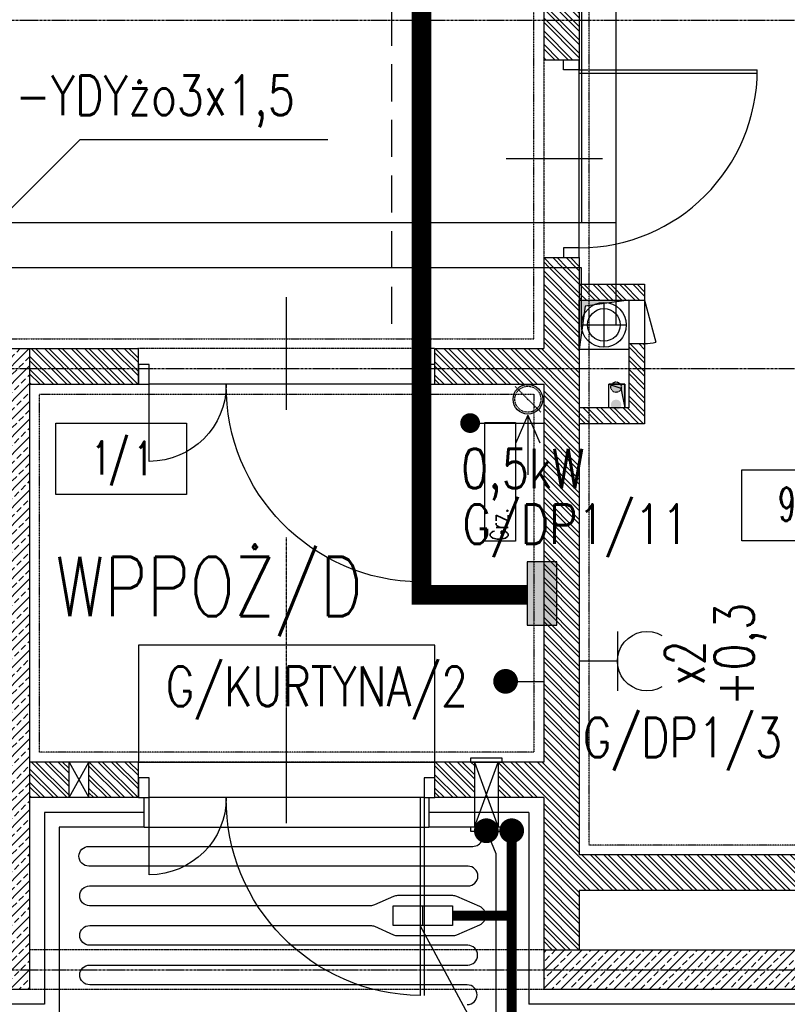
# Model space of a CAD drawing. Header units: inches. Extents: x 788 to 26783, y -4103 to 21.
# Tile 30 of 101: x 4698 to 5086, y -3853 to -3355. Entities that reach past the tile are written whole.
import ezdxf
from ezdxf.enums import TextEntityAlignment as Align

# ---------------------------------------------------------------- set-up
doc = ezdxf.new("R2010")
doc.units = ezdxf.units.IN
doc.header["$MEASUREMENT"] = 0
for name, pattern in [('CENTER', [2, 1.25, -0.25, 0.25, -0.25]), ('DASHDOT', [1, 0.5, -0.25, 0, -0.25]), ('DASHED', [0.75, 0.5, -0.25]), ('DASHED2', [0.375, 0.25, -0.125]), ('DIVIDE', [31.75, 12.7, -6.35, 0, -6.35, 0, -6.35])]:
    doc.linetypes.add(name, pattern=pattern)
for name, color, linetype in [('Drz---drzwi', 5, 'Continuous'), ('E35', 6, 'Continuous'), ('E50', 3, 'Continuous'), ('E50kor', 3, 'Continuous'), ('Ins-co', 2, 'Continuous'), ('Ins-went', 141, 'Continuous'), ('Ins-wod', 4, 'Continuous'), ('Opis-pom', 6, 'Continuous'), ('Opis_pom_ramka', 6, 'Continuous'), ('Os-osie', 1, 'CENTER'), ('Os-osie glowne', 1, 'CENTER'), ('Sc-beton', 7, 'Continuous'), ('Sc-beton-hatch', 86, 'Continuous'), ('Sc-cegla pustak', 42, 'Continuous'), ('Sc-cegla pustak-hatch', 8, 'Continuous'), ('Sc-izolacja term-styropian', 151, 'STYROPIAN-KA'), ('Sc-nadproza kon', 5, 'DASHED2'), ('Sc-silikat', 61, 'Continuous'), ('Suf-widok', 8, 'Continuous'), ('W-idok nad', 5, 'DASHED2'), ('W-otwor-strop', 1, 'Continuous'), ('W-otwor-strop-nad', 126, 'DASHED2'), ('W-przebicia-ściany', 223, 'Continuous')]:
    doc.layers.add(name, color=color, linetype=linetype)
doc.styles.add('KA wymiar', font='romans.shx', dxfattribs={"width": 0.6})
doc.styles.add('ROMANS', font='romans', dxfattribs={"width": 0.85})
doc.linetypes.add('BATTING', pattern='A,0.0001,-0.1,[134,ltypeshp.shx,S=0.1,R=0,X=-0.1,Y=0],-0.2,[134,ltypeshp.shx,S=0.1,R=180,X=0.1,Y=0],-0.1', length=0.4001)
doc.linetypes.add('STYROPIAN-KA', pattern='A,0.0001,-0.1,[135,ltypeshp.shx,S=0.1,R=0,X=-0.1,Y=0],0,[135,ltypeshp.shx,S=0.1,R=180,X=0.1,Y=0],-0.1', length=0.2001)
pattern_1 = [(45, (-46844.622, 59645.477), (-4.49012806, 4.49012806), []), (45, (-46840.132, 59645.477), (-4.49012806, 4.49012806), [3.175, -1.5875])]
pattern_2 = [(135, (-46844.6223, 59645.477), (-3.36759605, -3.36759605), []), (135, (-46844.6223, 59647.722), (-3.36759605, -3.36759605), [])]

# ---------------------------------------------------------------- blocks, each defined once
blk = doc.blocks.new('_SDHGG')
at = {"ltscale": 7}
for p, q in [((13, -75), (-44, -75)), ((0, -142.5), (100, -142.5)), ((0, -144.5), (100, -144.5))]:
    blk.add_line(p, q, dxfattribs=at)
for points in [[(-10, -5.5), (-10, 0), (0, 0), (0, -5.5)], [(-10, -150), (-10, -144.5), (0, -144.5), (0, -150)]]:
    blk.add_lwpolyline(points, close=True, dxfattribs=at)
for points in [[(0, -144.5), (0, -5.5)], [(39, -5.5), (0, -5.5)]]:
    blk.add_lwpolyline(points, dxfattribs=at)
blk.add_arc((0, -5.5), 39, 270, 0)
blk.add_arc((1, -143.5), 99.01, 0.5787, 90.5787, dxfattribs=at)
blk = doc.blocks.new('_0630_DRZWI_90')
at = {"ltscale": 7}
for p, q in [((5, 8), (5, 98)), ((6.8, 8), (6.8, 97.98))]:
    blk.add_line(p, q, dxfattribs=at)
at = {"ltscale": 25}
for p, q in [((50, 19.7), (50, -28.9)), ((5, 8), (0, 8)), ((0, 8), (5, 8)), ((0, 0), (0, 8)), ((95, 8), (5, 8)), ((5, 8), (5, 0)), ((95, 8), (95, 0)), ((100, 8), (95, 8)), ((100, 0), (100, 8)), ((5, 0), (0, 0)), ((5, 0), (0, 0)), ((95, 0), (100, 0)), ((95, 0), (100, 0))]:
    blk.add_line(p, q, dxfattribs=at)
at = {"ltscale": 7}
blk.add_arc((5, 8), 90, 0, 90, dxfattribs=at)
blk = doc.blocks.new('_STRZAŁKA_WENT')
for q in [(-6.02, -14.01), (0, -30.24), (6.02, -14.01)]:
    blk.add_line((0, 0), q)
blk = doc.blocks.new('_kdjkgjksjhgkfhh')
for p, q in [((0, 11.25), (0, -11.25)), ((-11.25, 0), (11.25, 0))]:
    blk.add_line(p, q)
for radius in [11.34, 8.25]:
    blk.add_circle((0, 0), radius)
blk = doc.blocks.new('_opis_pom_metka')
at = {"layer": 'Opis_pom_ramka'}
blk.add_lwpolyline([(-33.13, 0), (32.87, 0), (32.87, -36), (-33.13, -36)], close=True, dxfattribs=at)
at = {"style": 'KA wymiar', "width": 0.6}
blk.add_attdef('KO/', text='', height=16.8, dxfattribs=at).set_placement((3.45, -25.87), align=Align.RIGHT)
blk.add_attdef('NR', (3.8, -26.16), '', height=16.8, dxfattribs=at)
blk = doc.blocks.new('g2')
at = {"layer": 'E35'}
blk.add_line((15, 19.27), (-15, 19.27), dxfattribs=at)
blk.add_arc((0, 34.27), 15, 150, 30, dxfattribs=at)
at = {"layer": 'E50'}
blk.add_line((0, 19.27), (0, 0), dxfattribs=at)

msp = doc.modelspace()

# ---------------------------------------------------------------- hatches: boundary and pattern name
at = {"layer": 'E50'}
msp.add_hatch(color=256, dxfattribs=at).paths.add_polyline_path([(4969.55, -3628.84), (4954.55, -3628.84), (4954.55, -3660.84), (4969.55, -3660.84)])
at = {"layer": 'Ins-went', "linetype": 'DASHED'}
h = msp.add_hatch(color=256, dxfattribs=at)
h.paths.add_polyline_path([(4996.91, -3549.43, 1), (5002.16, -3549.43, 1)])
h.paths.add_polyline_path([(5002.16, -3540.51, 1), (4996.91, -3540.51, 1)])
at = {"layer": 'Sc-beton-hatch'}
h = msp.add_hatch(dxfattribs=at)
h.set_pattern_fill('ANSI33', color=256, style=0)
h.set_pattern_definition(pattern_1)
h.paths.add_polyline_path([(4692.93, -3521.03), (4644.43, -3521.03), (4644.43, -3531.03), (4692.93, -3531.03)])
h.paths.add_polyline_path([(4702.93, -3521.03), (4692.93, -3521.03), (4692.93, -3531.03), (4702.93, -3531.03)])
h.paths.add_polyline_path([(4702.93, -3531.03), (4692.93, -3531.03), (4692.93, -3835.03), (4702.93, -3835.03)])
h.paths.add_polyline_path([(4692.93, -3531.03), (4644.43, -3531.03), (4644.43, -3541.03), (4682.93, -3541.03), (4682.93, -3733.03), (4682.93, -3825.03), (4636.64, -3825.03), (4636.64, -3835.03), (4692.93, -3835.03)])
h.paths.add_polyline_path([(4684.46, -3791.37), (4701.39, -3791.37), (4701.39, -3808.62), (4684.46, -3808.62)], flags=9)
h.paths.add_polyline_path([(4684.46, -3543.29), (4701.39, -3543.29), (4701.39, -3560.54), (4684.46, -3560.54)], flags=9)
h = msp.add_hatch(dxfattribs=at)
h.set_pattern_fill('ANSI33', color=256, style=0)
h.set_pattern_definition(pattern_1)
h.paths.add_polyline_path([(5238.93, -3845.03), (5248.93, -3845.03), (5248.93, -3835.03), (5238.93, -3835.03)])
h.paths.add_polyline_path([(5248.93, -3835.03), (5248.93, -3825.03), (5238.93, -3825.03), (5238.93, -3835.03)])
h.paths.add_polyline_path([(5238.93, -3835.03), (5238.93, -3825.03), (5228.93, -3825.03), (5128.93, -3825.03), (4962.93, -3825.03), (4962.93, -3835.03)])
h.paths.add_polyline_path([(4962.93, -3835.03), (4962.93, -3845.03), (5238.93, -3845.03), (5238.93, -3835.03)])
h.paths.add_polyline_path([(5172.95, -3843.49), (5172.95, -3826.57), (5190.2, -3826.57), (5190.2, -3843.49)], flags=9)
h = msp.add_hatch(dxfattribs=at)
h.set_pattern_fill('ANSI33', color=256, style=0)
h.set_pattern_definition(pattern_1)
h.paths.add_polyline_path([(4702.93, -3835.03), (4692.93, -3835.03), (4692.93, -3845.03), (4702.93, -3845.03)])
h.paths.add_polyline_path([(4692.93, -3835.03), (4636.64, -3835.03), (4636.64, -3845.03), (4692.93, -3845.03)])
at = {"layer": 'Sc-cegla pustak-hatch'}
h = msp.add_hatch(dxfattribs=at)
h.set_pattern_fill('ANSI32', color=256, scale=0.5, angle=90, style=0)
h.set_pattern_definition(pattern_2)
h.paths.add_polyline_path([(4980.93, -3375.03), (4980.93, -3355.03), (4962.93, -3355.03), (4962.93, -3375.03)])
h.paths.add_polyline_path([(4962.93, -3355.03), (4980.93, -3355.03), (4980.93, -3312.62), (4962.93, -3312.62)])
h.paths.add_polyline_path([(4962.93, -3301.03), (4962.93, -3312.62), (4980.93, -3312.62), (4980.93, -3301.03)])
h.paths.add_polyline_path([(4963.96, -3305.08), (4979.89, -3305.08), (4979.89, -3322.33), (4963.96, -3322.33)], flags=9)
h = msp.add_hatch(dxfattribs=at)
h.set_pattern_fill('ANSI32', color=256, scale=0.5, angle=90, style=0)
h.set_pattern_definition(pattern_2)
h.paths.add_polyline_path([(4757.93, -3531.03), (4757.93, -3529.03), (4757.93, -3521.03), (4702.93, -3521.03), (4702.93, -3531.03)])
h.paths.add_polyline_path([(4757.93, -3539.03), (4757.93, -3531.03), (4702.93, -3531.03), (4702.93, -3539.03)])
h.paths.add_polyline_path([(4980.93, -3479.94), (4980.93, -3475.03), (4972.93, -3475.03), (4962.93, -3475.03), (4962.93, -3479.94)])
h = msp.add_hatch(dxfattribs=at)
h.set_pattern_fill('ANSI32', color=256, scale=0.5, angle=90, style=0)
h.set_pattern_definition(pattern_2)
h.paths.add_polyline_path([(4722.93, -3730.03), (4702.93, -3730.03), (4702.93, -3748.03), (4722.93, -3748.03)])
h.paths.add_polyline_path([(4757.93, -3730.03), (4732.93, -3730.03), (4732.93, -3748.03), (4757.93, -3748.03)])
h.paths.add_polyline_path([(4927.93, -3730.03), (4907.93, -3730.03), (4907.93, -3748.03), (4927.93, -3748.03)])
h.paths.add_polyline_path([(4980.93, -3578.63), (4962.93, -3556.47), (4962.93, -3730.03), (4939.93, -3730.03), (4939.93, -3748.03), (4962.93, -3748.03), (4962.93, -3825.03), (4980.93, -3825.03), (4980.93, -3795.03), (5155.87, -3795.03), (5155.74, -3777.03), (4980.93, -3777.03)])
h.paths.add_polyline_path([(5228.93, -3777.03), (5155.74, -3777.03), (5155.87, -3795.03), (5228.93, -3795.03)])
h.paths.add_polyline_path([(4980.93, -3531.03), (4907.93, -3531.03), (4907.93, -3539.03), (4962.93, -3539.03), (4962.93, -3556.47), (4980.93, -3578.63)])
h.paths.add_polyline_path([(4980.93, -3479.94), (4962.93, -3479.94), (4962.93, -3521.03), (4907.93, -3521.03), (4907.93, -3531.03), (4980.93, -3531.03)])
h.paths.add_polyline_path([(5172.95, -3794), (5172.95, -3778.06), (5190.2, -3778.06), (5190.2, -3794)], flags=24)
h = msp.add_hatch(dxfattribs=at)
h.set_pattern_fill('ANSI32', color=256, scale=0.5, angle=90, style=0)
h.set_pattern_definition(pattern_2)
h.paths.add_polyline_path([(4980.93, -3496.52), (4982.13, -3496.52), (4982.13, -3488.52), (4980.93, -3488.52)])
h.paths.add_polyline_path([(4985.93, -3496.52), (4999.63, -3496.52), (4999.63, -3488.52), (4985.93, -3488.52)])
h.paths.add_polyline_path([(4982.13, -3496.52), (4985.93, -3496.52), (4985.93, -3488.52), (4982.13, -3488.52)])
h.paths.add_polyline_path([(5013.93, -3496.52), (5013.93, -3488.52), (4999.63, -3488.52), (4999.63, -3496.52)])
h.paths.add_polyline_path([(5013.93, -3518.52), (5005.93, -3518.52), (5005.93, -3531.03), (5013.93, -3531.03)])
h.paths.add_polyline_path([(5013.93, -3531.03), (5005.93, -3531.03), (5005.93, -3551.03), (4995.89, -3551.03), (4995.84, -3559.03), (5013.93, -3559.03)])
h.paths.add_polyline_path([(4995.89, -3551.03), (4985.93, -3551.03), (4985.93, -3559.03), (4995.84, -3559.03)])
h.paths.add_polyline_path([(4985.93, -3551.03), (4980.93, -3551.03), (4980.93, -3559.03), (4985.93, -3559.03)])
at = {"layer": 'W-otwor-strop'}
for points in [[(5005.93, -3496.52), (4983.93, -3499.52), (4980.93, -3521.52), (4980.93, -3496.52)], [(5003.93, -3551.03), (5003.93, -3539.03), (4995.93, -3539.03), (5001.93, -3541.03)]]:
    msp.add_hatch(color=256, dxfattribs=at).paths.add_polyline_path(points)

# ---------------------------------------------------------------- linework, layer by layer
at = {"layer": 'Drz---drzwi'}
msp.add_lwpolyline([(5013.93, -3496.52), (5019.71, -3517.75)], dxfattribs=at)
msp.add_arc((5013.93, -3496.52), 22, 270, 285.2431, dxfattribs=at)
at = {"layer": 'E35'}
for p, q in [((4728.26, -3415.4), (4674.78, -3468.88)), ((4853.84, -3415.4), (4728.26, -3415.4)), ((4946.75, -3846.25), (4946.75, -3764.78)), ((4998.92, -3995.21), (4900.43, -3812.69))]:
    msp.add_line(p, q, dxfattribs=at)
at = {"layer": 'E35', "ltscale": 0.2}
for p, q in [((4886.85, -3812.69), (4886.85, -3802.69)), ((4886.85, -3802.69), (4916.85, -3802.69)), ((4901.85, -3812.69), (4901.85, -3802.69)), ((4916.85, -3802.69), (4916.85, -3812.69)), ((4916.85, -3812.69), (4886.85, -3812.69))]:
    msp.add_line(p, q, dxfattribs=at)
at = {"layer": 'E35', "const_width": 5}
msp.add_lwpolyline([(4928.23, -3558.67, 1), (4923.23, -3558.67, 1)], format="xyb", close=True, dxfattribs=at)
at = {"layer": 'E35'}
msp.add_lwpolyline([(4924.22, -3852.69, 1), (4924.22, -3842.69), (4733.32, -3842.69, -1), (4733.32, -3832.69), (4924.51, -3832.69, 1), (4924.51, -3822.69), (4733.32, -3822.69, -1), (4733.32, -3812.69), (4875.3, -3812.69, -0.103378), (4877.3, -3813.11), (4887.04, -3817.37, 0.103378), (4889.04, -3817.79), (4916.95, -3817.79, 0.103378), (4918.96, -3817.37), (4930.61, -3812.28, 0.654274), (4930.61, -3803.11), (4918.96, -3798.02, 0.103378), (4916.95, -3797.6), (4889.04, -3797.6, 0.103378), (4887.04, -3798.02), (4877.3, -3802.28, -0.103378), (4875.3, -3802.69), (4733.3, -3802.69, -1), (4733.3, -3792.69), (4924.65, -3792.69, 1), (4924.65, -3782.69), (4732.91, -3782.69, -1), (4732.91, -3772.69), (4927.12, -3772.69, 0.294731), (4931.68, -3769.75), (4933.93, -3764.78), (4938.76, -3776.22), (4938.76, -3857.69, -0.414214)], format="xyb", dxfattribs=at)
at = {"layer": 'E35', "const_width": 5}
for points in [[(4946.75, -3867.03), (4946.75, -3767.76)], [(4916.85, -3807.69), (4946.75, -3807.69)]]:
    msp.add_lwpolyline(points, dxfattribs=at)
at = {"layer": 'E50'}
for p, q in [((4925.73, -3558.67), (4962.93, -3558.67)), ((4943.65, -3689.25), (4962.93, -3689.25))]:
    msp.add_line(p, q, dxfattribs=at)
msp.add_lwpolyline([(4954.55, -3628.84), (4954.55, -3660.84), (4969.55, -3660.84), (4969.55, -3628.84)], close=True, dxfattribs=at)
at = {"layer": 'E50', "const_width": 6.25}
for points in [[(4946.78, -3689.25, -1), (4940.53, -3689.25, -1)], [(4937.05, -3764.78, -1), (4930.8, -3764.78, -1)], [(4949.87, -3764.78, -1), (4943.62, -3764.78, -1)]]:
    msp.add_lwpolyline(points, format="xyb", close=True, dxfattribs=at)
at = {"layer": 'E50kor', "linetype": 'DASHED2', "ltscale": 75}
msp.add_line((4886.08, -3508.53), (4886.08, -2742.84), dxfattribs=at)
at = {"layer": 'E50kor', "const_width": 10}
msp.add_lwpolyline([(4901.08, -2639.53), (4901.08, -3645.51), (4954.55, -3645.51)], dxfattribs=at)
at = {"layer": 'Ins-co'}
msp.add_lwpolyline([(4933.12, -3558.44), (4948.62, -3558.44), (4948.62, -3618.44), (4933.12, -3618.44)], close=True, dxfattribs=at)
at = {"layer": 'Ins-went', "linetype": 'DASHED'}
msp.add_line((4961.51, -3553.21), (4948.34, -3540.03), dxfattribs=at)
at = {"layer": 'Ins-went'}
for points in [[(4928.93, -3728.03), (4925.93, -3728.03), (4925.93, -3730.03), (4941.93, -3730.03), (4941.93, -3728.03)], [(4928.93, -3763.03), (4925.93, -3763.03), (4925.93, -3765.03), (4941.93, -3765.03), (4941.93, -3763.03)]]:
    msp.add_lwpolyline(points, close=True, dxfattribs=at)
at = {"layer": 'Ins-went', "linetype": 'DASHED'}
for centre, radius in [((4999.54, -3540.51), 2.63), ((4954.93, -3546.62), 6.59)]:
    msp.add_circle(centre, radius, dxfattribs=at)
at = {"layer": 'Ins-wod', "linetype": 'DASHED2'}
for points in [[(4999.63, -3509.03), (4999.63, -2782.03)], [(4982.13, -2798.03), (4982.13, -3457.34)], [(4674.93, -3457.34), (4999.63, -3457.34)], [(4674.93, -3479.94), (4982.13, -3479.94)], [(4982.13, -3509.03), (4982.13, -3479.94)]]:
    msp.add_lwpolyline(points, dxfattribs=at)
at = {"layer": 'Os-osie', "ltscale": 0.2}
msp.add_lwpolyline([(4832.93, -3756.97), (4832.93, -3616.6)], dxfattribs=at)
at = {"layer": 'Os-osie glowne'}
for points in [[(3863.93, -3355.03), (6552.16, -3355.03)], [(3863.93, -3531.03), (6552.16, -3531.03)], [(3863.93, -3835.03), (6552.16, -3835.03)]]:
    msp.add_lwpolyline(points, dxfattribs=at)
at = {"layer": 'Sc-beton'}
for p, q in [((4702.93, -3845.03), (4335.93, -3845.03)), ((5248.93, -3845.03), (4962.93, -3845.03))]:
    msp.add_line(p, q, dxfattribs=at)
for points in [[(4644.43, -3521.03), (4702.93, -3521.03)], [(4702.93, -3521.03), (4702.93, -3845.03)], [(4962.93, -3825.03), (5228.93, -3825.03)], [(4962.93, -3825.03), (4962.93, -3845.03)]]:
    msp.add_lwpolyline(points, dxfattribs=at)
at = {"layer": 'Sc-cegla pustak'}
for p, q in [((4757.93, -3730.03), (4702.93, -3730.03)), ((4962.93, -3730.03), (4907.93, -3730.03)), ((4757.93, -3748.03), (4702.93, -3748.03)), ((4962.93, -3748.03), (4907.93, -3748.03)), ((5228.93, -3777.03), (4980.93, -3777.03)), ((5228.93, -3795.03), (4980.93, -3795.03))]:
    msp.add_line(p, q, dxfattribs=at)
for points in [[(4962.93, -3301.03), (4962.93, -3375.03)], [(4980.93, -3301.03), (4980.93, -3375.03)], [(4962.93, -3375.03), (4980.93, -3375.03)], [(4962.93, -3475.03), (4962.93, -3521.03)], [(4962.93, -3475.03), (4980.93, -3475.03)], [(4980.93, -3475.03), (4980.93, -3777.03)], [(4702.93, -3521.03), (4757.93, -3521.03)], [(4757.93, -3539.03), (4757.93, -3521.03)], [(4907.93, -3539.03), (4907.93, -3521.03)], [(4907.93, -3521.03), (4962.93, -3521.03)], [(4702.93, -3539.03), (4757.93, -3539.03)], [(4907.93, -3539.03), (4962.93, -3539.03)], [(4962.93, -3539.03), (4962.93, -3730.03)], [(4757.93, -3748.03), (4757.93, -3730.03)], [(4907.93, -3748.03), (4907.93, -3730.03)], [(4962.93, -3748.03), (4962.93, -3825.03)], [(4980.93, -3795.03), (4980.93, -3825.03)]]:
    msp.add_lwpolyline(points, dxfattribs=at)
at = {"layer": 'Sc-izolacja term-styropian', "linetype": 'BATTING', "ltscale": 0.35}
for p, q in [((4955.43, -3755.53), (4904.93, -3755.53)), ((4710.43, -3852.53), (4636.64, -3852.53)), ((5256.43, -3852.53), (4955.43, -3852.53))]:
    msp.add_line(p, q, dxfattribs=at)
at = {"layer": 'Sc-izolacja term-styropian', "linetype": 'ByBlock'}
for p, q in [((4760.93, -3763.03), (4717.93, -3763.03)), ((4947.93, -3763.03), (4904.93, -3763.03))]:
    msp.add_line(p, q, dxfattribs=at)
for points in [[(4760.93, -3763.03), (4760.93, -3748.03)], [(4904.93, -3763.03), (4904.93, -3748.03)], [(4717.93, -3763.03), (4717.93, -3860.03)], [(4947.93, -3763.03), (4947.93, -3860.03)]]:
    msp.add_lwpolyline(points, dxfattribs=at)
at = {"layer": 'Sc-izolacja term-styropian', "linetype": 'BATTING', "ltscale": 0.35}
for points in [[(4710.43, -3755.53), (4710.43, -3852.53)], [(4760.93, -3755.53), (4710.43, -3755.53)], [(4955.43, -3755.53), (4955.43, -3852.53)]]:
    msp.add_lwpolyline(points, dxfattribs=at)
at = {"layer": 'Sc-nadproza kon', "linetype": 'DASHDOT', "ltscale": 0.5}
for points in [[(4962.93, -3375.03), (4962.93, -3475.03)], [(4907.93, -3521.03), (4757.93, -3521.03)], [(4907.93, -3730.03), (4757.93, -3730.03)], [(4962.93, -3825.03), (4702.93, -3825.03)], [(4962.93, -3845.03), (4702.93, -3845.03)]]:
    msp.add_lwpolyline(points, dxfattribs=at)
at = {"layer": 'Sc-silikat'}
for p, q in [((4980.93, -3488.52), (5013.93, -3488.52)), ((5013.93, -3488.52), (5013.93, -3559.03)), ((4980.93, -3496.52), (5013.93, -3496.52)), ((5005.93, -3496.52), (5005.93, -3551.03)), ((5005.93, -3551.03), (4980.93, -3551.03)), ((5013.93, -3559.03), (4980.93, -3559.03))]:
    msp.add_line(p, q, dxfattribs=at)
msp.add_lwpolyline([(5005.93, -3518.52), (5013.93, -3518.52)], dxfattribs=at)
at = {"layer": 'Suf-widok', "linetype": 'DIVIDE', "ltscale": 0.02}
for points in [[(4707.93, -2700.03), (4707.93, -3055.03), (4734.93, -3055.03), (4734.93, -3175.03), (4438.93, -3175.03), (4438.93, -3370.03), (4368.93, -3370.03), (4368.93, -3516.03), (4957.93, -3516.03), (4957.93, -2700.03)], [(4985.93, -3306.03), (5223.93, -3306.03), (5223.93, -3772.03), (4985.93, -3772.03)], [(4707.93, -3544.03), (4957.93, -3544.03), (4957.93, -3725.03), (4707.93, -3725.03)]]:
    msp.add_lwpolyline(points, close=True, dxfattribs=at)
at = {"layer": 'W-idok nad'}
msp.add_lwpolyline([(4757.93, -3671.03), (4757.93, -3730.03), (4907.93, -3730.03), (4907.93, -3671.03)], close=True, dxfattribs=at)
msp.add_lwpolyline([(4760.93, -3763.03), (4904.93, -3763.03)], dxfattribs=at)
at = {"layer": 'W-otwor-strop'}
for points in [[(4980.93, -3496.52), (5005.93, -3496.52), (5005.93, -3521.52), (4980.93, -3521.52)], [(5005.93, -3496.52), (4983.93, -3499.52), (4980.93, -3521.52), (4980.93, -3496.52)], [(4995.93, -3551.03), (4995.93, -3539.03), (5003.93, -3539.03), (5003.93, -3551.03)], [(5003.93, -3551.03), (5003.93, -3539.03), (4995.93, -3539.03), (5001.93, -3541.03)]]:
    msp.add_lwpolyline(points, close=True, dxfattribs=at)
at = {"layer": 'W-otwor-strop-nad', "linetype": 'Continuous'}
msp.add_circle((4954.93, -3546.62), 7.5, dxfattribs=at)
at = {"layer": 'W-przebicia-ściany'}
for points in [[(4722.93, -3748.03), (4722.93, -3730.03)], [(4722.93, -3730.03), (4732.93, -3748.03)], [(4722.93, -3748.03), (4732.93, -3730.03)], [(4732.93, -3748.03), (4732.93, -3730.03)], [(4927.93, -3730.03), (4927.93, -3763.03)], [(4927.93, -3763.03), (4939.93, -3730.03)], [(4927.93, -3730.03), (4939.93, -3763.03)], [(4939.93, -3730.03), (4939.93, -3763.03)]]:
    msp.add_lwpolyline(points, dxfattribs=at)

# ---------------------------------------------------------------- block references
at = {"layer": 'Drz---drzwi', "rotation": 270}
msp.add_blockref('_0630_DRZWI_90', (4972.93, -3375.03), dxfattribs=at)
at = {"layer": 'Drz---drzwi', "xscale": -1, "rotation": 90}
for p in [(4757.93, -3539.03), (4757.93, -3748.03)]:
    msp.add_blockref('_SDHGG', p, dxfattribs=at)
at = {"layer": 'E35', "xscale": -1, "rotation": 270}
msp.add_blockref('g2', (4980.93, -3679.06), dxfattribs=at)
at = {"layer": 'Ins-went', "xscale": -1}
msp.add_blockref('_STRZAŁKA_WENT', (4954.93, -3554.62), dxfattribs=at)
at = {"layer": 'Ins-wod'}
msp.add_blockref('_kdjkgjksjhgkfhh', (4993.38, -3509.03), dxfattribs=at)
at = {"layer": 'Opis-pom'}
ref = msp.add_blockref('_opis_pom_metka', (4749.38, -3558.79), dxfattribs=at)
ref.add_attrib('KO/', '1/', dxfattribs={"layer": '0', "height": 16.8, "style": 'KA wymiar', "width": 0.6}).set_placement((4752.9, -3584.66), align=Align.RIGHT)
ref.add_attrib('NR', '1', (4756.13, -3584.96), dxfattribs={"layer": '0', "height": 16.8, "style": 'KA wymiar', "width": 0.6})
ref = msp.add_blockref('_opis_pom_metka', (5096.26, -3582.25), dxfattribs=at)
ref.add_attrib('KO/', '9/', dxfattribs={"layer": '0', "height": 16.8, "style": 'KA wymiar', "width": 0.6}).set_placement((5099.78, -3608.12), align=Align.RIGHT)
ref.add_attrib('NR', '1', (5103.01, -3608.41), dxfattribs={"layer": '0', "height": 16.8, "style": 'KA wymiar', "width": 0.6})

# ---------------------------------------------------------------- texts
at = {"layer": 'E35', "style": 'ROMANS', "width": 0.8}
msp.add_text('WD/1/1-YDYżo3x1,5', height=20, dxfattribs=at).set_placement((4607.35, -3402.94))
for s, p in [('0,5kW', (4952.36, -3584.68)), ('G/DP1/11', (4979.02, -3611.22))]:
    msp.add_text(s, height=20, dxfattribs=at).set_placement(p, align=Align.MIDDLE)
at = {"layer": 'E35', "style": 'ROMANS'}
for s, rotation, width, p in [('+0,3', 90, 0.8, (5062.33, -3675.63)), ('x2', 90, 0.7, (5034.26, -3679.99)), ('G/KURTYNA/2', 0, 0.8, (4848.22, -3693.25)), ('G/DP1/3', 360, 0.8, (5033.09, -3719.08))]:
    msp.add_text(s, height=20, rotation=rotation, dxfattribs=dict(at, width=width)).set_placement(p, align=Align.MIDDLE)
at = {"layer": 'E50', "style": 'ROMANS', "width": 0.8}
msp.add_text('WPPOŻ/D', height=30, dxfattribs=at).set_placement((4716.08, -3656.37))
at = {"layer": 'Ins-co', "style": 'ROMANS', "width": 0.7}
msp.add_text('Grz.', height=9, rotation=90, dxfattribs=at).set_placement((4944.93, -3618.14, 0))

doc.saveas('drawing.dxf')
